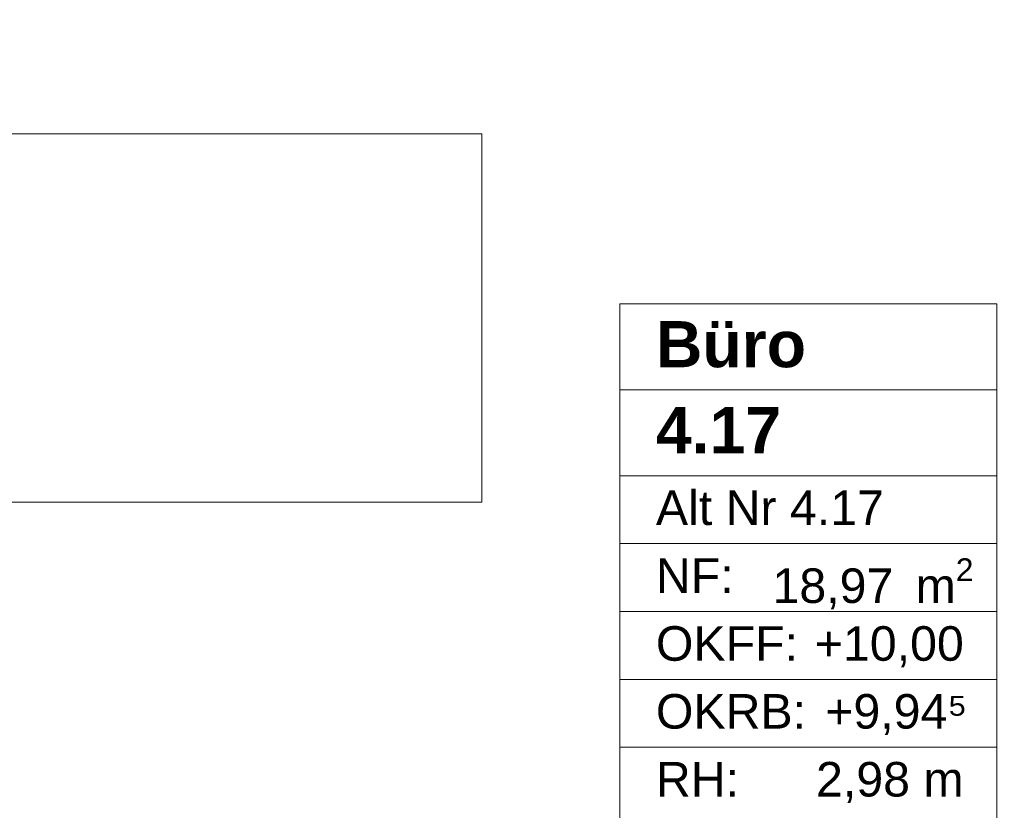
# Model space of a CAD drawing. Header units: metres. Extents: x -3.6 to 90.7, y -11.1 to 18.
# Tile 47 of 256: x 5.4 to 7.5, y 1.5 to 3.3. Entities that reach past the tile are written whole.
import ezdxf

# ---------------------------------------------------------------- set-up
doc = ezdxf.new("R2010")
doc.units = ezdxf.units.M
doc.header["$MEASUREMENT"] = 0
doc.linetypes.add('Wipeout_Contour', pattern=[1, 0, -1])
for name, color, linetype in [('152 - Bemaßung_ Beschriftung.Ausbau', 7, 'Continuous'), ('401 - Zone.Raum_ Raumbegrenzung_ Whg.', 7, 'Continuous'), ('701 - Einrichtung.Möbel', 7, 'Continuous')]:
    doc.layers.add(name, color=color, linetype=linetype)
doc.styles.add('ERSTELLTER_STIL_1', font='txt')
doc.styles.add('ERSTELLTER_STIL_2', font='txt')
doc.dimstyles.new('ERSTELLTER_STIL__3', dxfattribs={"dimtxt": 0.1, "dimasz": 0.0532, "dimexe": 0.18, "dimexo": 0.0625, "dimgap": 0, "dimtad": 1, "dimtih": 1, "dimtoh": 1, "dimzin": 0, "dimdsep": 46, "dimtxsty": 'ERSTELLTER_STIL_2', "dimblk": 'ARROWHEAD_2', "dimblk1": 'ARROWHEAD_2', "dimblk2": 'ARROWHEAD_2', "dimcen": 0.09, "dimse1": 1, "dimse2": 1, "dimclrd": 7, "dimclre": 7, "dimclrt": 7, "dimazin": 0, "dimtfac": 1, "dimtdec": 4, "dimtmove": 0, "dimatfit": 3, "dimfxl": 1, "dimtolj": 1, "dimtzin": 0, "dimarcsym": 0})

# ---------------------------------------------------------------- blocks, each defined once
blk = doc.blocks.new('*D420')
at = {"layer": '152 - Bemaßung_ Beschriftung.Ausbau', "color": 7, "linetype": 'Continuous', "lineweight": 5}
for p, q in [((4.21, -4.6125), (4.21, -4.5075)), ((4.2302, -4.525), (4.1898, -4.595)), ((7.6802, -4.525), (7.6398, -4.595)), ((4.025, -4.56), (4.21, -4.56)), ((4.21, -4.56), (7.66, -4.56))]:
    blk.add_line(p, q, dxfattribs=at)
at = {"layer": '152 - Bemaßung_ Beschriftung.Ausbau', "color": 7, "lineweight": 5, "char_height": 0.1, "attachment_point": 7, "style": 'ERSTELLTER_STIL_2'}
for s, insert in [('\\A1;{\\pql;\\fArial|b0|i0|c0|p38;3,45}', (5.7261, -4.54)), ('\\A1;{\\pql;\\fArial|b0|i0|c0|p38;15}', (7.488, -4.54))]:
    blk.add_mtext(s, dxfattribs=dict(at, insert=insert))
blk = doc.blocks.new('ARROWHEAD_2')
at = {"color": 0, "linetype": 'Continuous', "lineweight": 0}
for p, q in [((-0.378, -0.655), (0.378, 0.655)), ((0, 0), (-1, 0))]:
    blk.add_line(p, q, dxfattribs=at)
blk = doc.blocks.new('*D421')
at = {"layer": '152 - Bemaßung_ Beschriftung.Ausbau', "color": 7, "linetype": 'Continuous', "lineweight": 5}
for p, q in [((7.66, -4.6125), (7.66, -4.5075)), ((7.81, -4.6125), (7.81, -4.5075)), ((7.6802, -4.525), (7.6398, -4.595)), ((7.8302, -4.525), (7.7898, -4.595)), ((4.21, -4.56), (7.66, -4.56)), ((7.66, -4.56), (7.81, -4.56))]:
    blk.add_line(p, q, dxfattribs=at)

msp = doc.modelspace()

# ---------------------------------------------------------------- linework, layer by layer
at = {"layer": '401 - Zone.Raum_ Raumbegrenzung_ Whg.', "color": 7, "linetype": 'Continuous', "lineweight": 9}
for p, q in [((7.528, 2.6408), (6.7091, 2.6408)), ((6.7091, 2.6408), (6.7091, 0.9417)), ((6.7091, 2.6408), (7.528, 2.6408)), ((6.7091, 2.4542), (6.7091, 2.6408)), ((7.528, 0.9417), (7.528, 2.6408)), ((7.528, 2.6408), (7.528, 2.4542)), ((7.528, 2.4542), (6.7091, 2.4542)), ((6.7091, 2.4542), (7.528, 2.4542)), ((6.7091, 2.2676), (6.7091, 2.4542)), ((7.528, 2.4542), (7.528, 2.2676)), ((7.528, 2.2676), (6.7091, 2.2676)), ((6.7091, 2.2676), (7.528, 2.2676)), ((6.7091, 2.1203), (6.7091, 2.2676)), ((7.528, 2.2676), (7.528, 2.1203)), ((7.528, 2.1203), (6.7091, 2.1203)), ((6.7091, 2.1203), (7.528, 2.1203)), ((6.7091, 1.973), (6.7091, 2.1203)), ((7.528, 2.1203), (7.528, 1.973)), ((7.528, 1.973), (6.7091, 1.973)), ((6.7091, 1.973), (7.528, 1.973)), ((6.7091, 1.8256), (6.7091, 1.973)), ((7.528, 1.973), (7.528, 1.8256)), ((7.528, 1.8256), (6.7091, 1.8256)), ((6.7091, 1.8256), (7.528, 1.8256)), ((6.7091, 1.6783), (6.7091, 1.8256)), ((7.528, 1.8256), (7.528, 1.6783)), ((7.528, 1.6783), (6.7091, 1.6783)), ((6.7091, 1.6783), (7.528, 1.6783)), ((6.7091, 1.531), (6.7091, 1.6783)), ((7.528, 1.6783), (7.528, 1.531))]:
    msp.add_line(p, q, dxfattribs=at)

# ---------------------------------------------------------------- texts
at = {"layer": '401 - Zone.Raum_ Raumbegrenzung_ Whg.', "color": 7, "lineweight": 9, "attachment_point": 1}
for s, insert, char_height, style in [('\\A1;{\\pqj;\\pt0;\\fArial|b1|i0|c0|p38;Büro}', (6.7877, 2.6032), 0.1, 'ERSTELLTER_STIL_1'), ('\\A1;{\\pqj;\\pt0;\\fArial|b1|i0|c0|p38;}', (7.4494, 2.6261), 0.1, 'ERSTELLTER_STIL_1'), ('\\A1;{\\pqj;\\pt0;\\fArial|b1|i0|c0|p38;}', (7.4494, 2.4395), 0.1, 'ERSTELLTER_STIL_1'), ('\\A1;{\\pql;\\pt0;\\fArial|b1|i0|c0|p38;4.17}', (6.7877, 2.4166), 0.1, 'ERSTELLTER_STIL_1'), ('\\A1;{\\pqj;\\pt0;\\fArial|b0|i0|c0|p38;}', (7.4494, 2.2529), 0.075, 'ERSTELLTER_STIL_2'), ('\\A1;{\\pqj;\\pt0;\\fArial|b0|i0|c0|p38;Alt Nr 4.17}', (6.7877, 2.2357), 0.075, 'ERSTELLTER_STIL_2'), ('\\A1;{\\pqj;\\pt0;\\fArial|b0|i0|c0|p38;NF: }', (6.7877, 2.0884), 0.075, 'ERSTELLTER_STIL_2'), ('\\A1;{\\pql;\\pt0,0.05;\\fArial|b0|i0|c0|p38;18,97\\fArial|b0|i0|c0|p38;\\A1{\\H.66x;\\S^  ;}\\fArial|b0|i0|c0|p38; m\\fArial|b0|i0|c0|p38;\\A1{\\H.66x;\\S2^  ;}}', (7.0408, 2.0884), 0.075, 'ERSTELLTER_STIL_2'), ('\\A1;{\\pqj;\\pt0;\\fArial|b0|i0|c0|p38;OKFF: }', (6.7877, 1.9411), 0.075, 'ERSTELLTER_STIL_2'), ('\\A1;{\\pqj;\\pt0;\\fArial|b0|i0|c0|p38;+10,00}', (7.1326, 1.9411), 0.075, 'ERSTELLTER_STIL_2'), ('\\A1;{\\pqj;\\pt0;\\fArial|b0|i0|c0|p38;OKRB: }', (6.7877, 1.7938), 0.075, 'ERSTELLTER_STIL_2'), ('\\A1;{\\pqj;\\pt0;\\fArial|b0|i0|c0|p38;+9,94⁵}', (7.1552, 1.7938), 0.075, 'ERSTELLTER_STIL_2'), ('\\A1;{\\pqj;\\pt0;\\fArial|b0|i0|c0|p38;RH: }', (6.7877, 1.6464), 0.075, 'ERSTELLTER_STIL_2'), ('\\A1;{\\pqj;\\pt0;\\fArial|b0|i0|c0|p38;2,98 m}', (7.1353, 1.6464), 0.075, 'ERSTELLTER_STIL_2')]:
    msp.add_mtext(s, dxfattribs=dict(at, insert=insert, char_height=char_height, style=style))

# ---------------------------------------------------------------- wipeouts: each hides what was drawn before it
at = {"color": 254, "linetype": 'Wipeout_Contour', "lineweight": 0, "ltscale": 34.297096}
msp.add_wipeout([(4.21, 3.01), (4.21, 1.01), (5.01, 1.01), (5.01, 2.21), (6.41, 2.21), (6.41, 3.01)], dxfattribs=at).dxf.layer = '701 - Einrichtung.Möbel'

# ---------------------------------------------------------------- next in the draw order: linework, layer by layer
at = {"layer": '701 - Einrichtung.Möbel', "color": 7, "linetype": 'Continuous', "lineweight": 5, "flags": 128}
msp.add_lwpolyline([(4.21, 3.01), (4.21, 1.01), (5.01, 1.01), (5.01, 2.21), (6.41, 2.21), (6.41, 3.01)], close=True, dxfattribs=at)

# ---------------------------------------------------------------- next in the draw order: dimensions: what is measured, and where the dimension line sits
at = {"layer": '152 - Bemaßung_ Beschriftung.Ausbau', "color": 7, "linetype": 'Continuous', "lineweight": 5}
for base, p1, p2, picture, middle in [((7.66, -4.56), (4.21, 3.2575), (7.66, 2.95), '*D420', (5.856, -4.49)), ((7.81, -4.56), (7.66, 2.95), (7.81, 2.95), '*D421', (7.5642, -4.49))]:
    dim = msp.add_linear_dim(base=base, p1=p1, p2=p2, dimstyle='ERSTELLTER_STIL__3', dxfattribs=at)
    dim.commit()
    dim.dimension.update_dxf_attribs({"geometry": picture, "text_midpoint": middle, "dimtype": 160})

doc.saveas('drawing.dxf')
